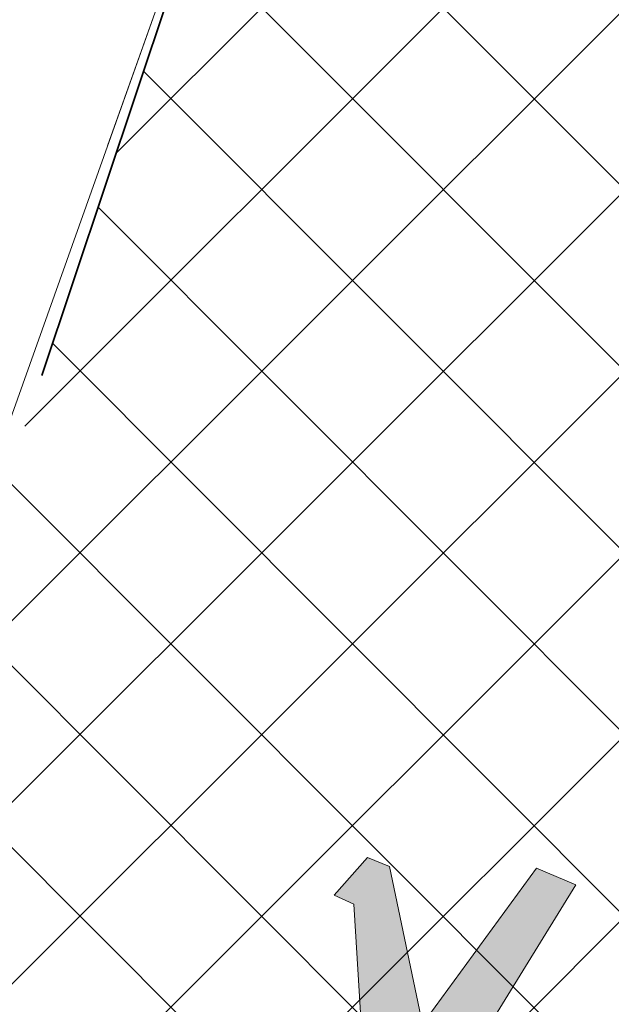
# Model space of a CAD drawing. Header units: metres. Extents: x 6599594 to 6600699, y 5687867 to 5691114.
# Tile 53 of 256: x 6599849.57 to 6599850.61, y 5688574.54 to 5688576.26. Entities that reach past the tile are written whole.
import ezdxf

# ---------------------------------------------------------------- set-up
doc = ezdxf.new("R2010")
doc.units = ezdxf.units.M
doc.header["$MEASUREMENT"] = 0
for name, pattern in [('1', [0]), ('BUG', [1.5, 1, -0.5]), ('L_0_04', [1.5, 1, -0.5])]:
    doc.linetypes.add(name, pattern=pattern)
doc.layers.get('0').update_dxf_attribs({"color": 253, "linetype": 'CONTINUOUS', "lineweight": 13})
doc.layers.add('__gaPoziome', color=7, linetype='CONTINUOUS')
for name, color, linetype, lineweight in [('_kolor chodnik', 50, '1', 5), ('_kolor jezdnia', 4, '1', 0), ('_kolor zjazdy kostka', 7, '1', 5), ('_kolor ścieżka @ 1', 10, '1', 0), ('_obrzeze', 10, 'BUG', 35), ('OT_Komunikacja', 7, 'CONTINUOUS', 0), ('OT_ZagospodarowanieTerenu', 7, 'CONTINUOUS', 0)]:
    doc.layers.add(name, color=color, linetype=linetype, lineweight=lineweight)
pattern_1 = [(45, (0, 0), (-0.1414213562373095, 0.1414213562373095), []), (135, (0, 0), (-0.1414213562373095, -0.1414213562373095), [])]

# ---------------------------------------------------------------- blocks, each defined once
blk = doc.blocks.new('*U1227')
at = {"linetype": 'Continuous', "lineweight": 0}
h = blk.add_hatch(color=0, dxfattribs=at)
h.dxf.hatch_style = 1
h.paths.add_polyline_path([(-0.116898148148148, 0.7962962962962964), (-0.0694962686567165, 1.067164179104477), (0.1899633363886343, 0.6755270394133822), (0.2128681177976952, 0.6933418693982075), (0.3284982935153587, 0.6264931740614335), (0.4138225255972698, 0.6552901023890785), (0.3402366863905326, 0.3609467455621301), (0.3700591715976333, 0.3542366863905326), (0.2862707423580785, 0.0190829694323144), (0.3604550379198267, 0.0124593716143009), (0.46875, 0.333333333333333), (0.6070254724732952, 0.0875102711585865), (0.6483957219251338, 0.0838903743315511), (0.6842105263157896, 0.1644736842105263), (0.6469622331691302, 0.1691297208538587), (0.5643382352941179, 0.38235294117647), (0.6096590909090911, 0.5636363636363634), (0.690032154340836, 0.4072347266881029), (0.752906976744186, 0.4316860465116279), (0.6037063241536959, 0.7300873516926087), (0.4688801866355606, 0.7520100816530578), (0.332278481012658, 0.6922468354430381), (0.2375565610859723, 0.7443438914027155), (-0.0285714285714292, 1.217460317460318), (-0.1562500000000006, 1.3203125), (-0.242537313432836, 1.324626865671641), (-0.4399999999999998, 1.24), (-0.4999999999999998, 1.000000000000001), (-0.5456656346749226, 0.6346749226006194), (-0.5, 0.63125), (-0.42919921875, 0.9062500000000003), (-0.4485436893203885, 0.6586407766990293), (-0.4309715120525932, 0.6573228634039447), (-0.4889705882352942, -1e-16), (-0.38125, 0), (-0.2730263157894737, 0.6184210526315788), (-0.115625, 0.0937499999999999), (-0.0161830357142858, 0.0937499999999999), (0.0315845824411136, 0.2007494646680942), (-0.0239923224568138, 0.2245681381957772)])
at = {"color": 0, "linetype": 'Continuous', "lineweight": 0}
for points in [[(0.648395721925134, 0.0838903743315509), (0.6842105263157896, 0.1644736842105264), (0.64696223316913, 0.1691297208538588), (0.5643382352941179, 0.3823529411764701)], [(0.3402366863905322, 0.3609467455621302), (0.3700591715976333, 0.3542366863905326), (0.2862707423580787, 0.0190829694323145), (0.3604550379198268, 0.0124593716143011), (0.46875, 0.3333333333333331)], [(0.46875, 0.3333333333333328), (0.607025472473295, 0.0875102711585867), (0.648395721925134, 0.0838903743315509)]]:
    blk.add_lwpolyline(points, dxfattribs=at)

msp = doc.modelspace()

# ---------------------------------------------------------------- hatches: boundary and pattern name
at = {"layer": '_kolor chodnik'}
h = msp.add_hatch(dxfattribs=at)
h.set_pattern_fill('ANSI37', color=256, scale=1.6)
h.set_pattern_definition(pattern_1)
h.paths.add_polyline_path([(6599849.938171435, 5688542.085872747), (6599852.232147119, 5688548.938742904), (6599853.573135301, 5688548.489851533), (6599853.827082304, 5688549.248475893), (6599851.793849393, 5688549.929093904), (6599849.895278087, 5688548.982823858), (6599847.823506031, 5688542.793750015)])
edge = h.paths.add_edge_path()
edge.add_line((6600018.106075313, 5689087.454911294), (6600022.42781917, 5689091.229234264))
edge.add_line((6600022.42781917, 5689091.229234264), (6600020.233254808, 5689093.742094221))
edge.add_line((6600020.233254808, 5689093.742094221), (6600017.159471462, 5689091.057656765))
edge.add_arc((6600023.275194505, 5689085.385140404), 8.34143334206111, 137.1531558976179, 148.8016577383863)
edge.add_line((6600016.140105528, 5689089.706021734), (6600018.106075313, 5689087.454911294))
h.paths.add_polyline_path([(6600038.501784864, 5689187.59229436), (6600037.906968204, 5689187.700586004), (6600037.638296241, 5689186.224843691), (6600038.240083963, 5689186.115282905)])
h.paths.add_polyline_path([(6600069.098302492, 5689360.276020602), (6600068.321239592, 5689360.413462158), (6600068.064048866, 5689358.936495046), (6600068.836639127, 5689358.799546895)])
h.paths.add_polyline_path([(6600082.393785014, 5689362.950258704), (6600082.941124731, 5689366.103121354), (6600081.481377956, 5689366.361351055), (6600080.923159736, 5689363.210828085)])
h.paths.add_polyline_path([(6600074.022236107, 5689388.065861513), (6600072.983907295, 5689388.249860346), (6600072.723374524, 5689386.772538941), (6600073.760538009, 5689386.588865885)])
h.paths.add_polyline_path([(6600105.602402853, 5689486.45426531), (6600106.738797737, 5689489.760539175), (6600105.28818975, 5689490.281952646), (6600104.132785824, 5689486.965912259)])
h.paths.add_polyline_path([(6600132.519778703, 5689678.737346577), (6600131.636986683, 5689678.922259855), (6600131.330470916, 5689677.453953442), (6600132.212256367, 5689677.269208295)])
h.paths.add_polyline_path([(6600156.649397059, 5689798.7449027), (6600156.48800471, 5689797.95886096), (6600157.450195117, 5689797.757316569), (6600157.615023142, 5689798.542205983)])
h.paths.add_polyline_path([(6600189.055358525, 5689948.643107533), (6600187.902868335, 5689948.884512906), (6600187.600024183, 5689947.417400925), (6600188.748131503, 5689947.176379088)])
edge = h.paths.add_edge_path()
edge.add_line((6600204.459383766, 5690032.969035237), (6600204.153258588, 5690031.227801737))
edge.add_arc((6600202.328347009, 5690027.299936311), 4.331100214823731, 41.853001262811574, 65.08011546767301, ccw=False)
edge.add_arc((6600032.903931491, 5690051.979071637), 174.020003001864, 352.8070218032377, 353.495463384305)
edge.add_arc((6600202.372679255, 5690027.343587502), 5.999999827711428, 55.12102442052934, 69.64815978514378)
edge = h.paths.add_edge_path()
edge.add_line((6600205.046027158, 5690040.265402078), (6600204.972740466, 5690038.483452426))
edge.add_arc((6600203.986269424, 5690044.401803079), 5.999999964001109, 279.4630688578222, 294.9140560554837)
edge.add_line((6600206.513819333, 5690038.960158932), (6600206.607027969, 5690041.030672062))
edge.add_arc((6600203.986269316, 5690044.401803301), 4.270000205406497, 284.3702444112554, 307.86193139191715, ccw=False)
edge = h.paths.add_edge_path()
edge.add_arc((6600203.547470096, 5690044.558759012), 6.446878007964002, 324.43500910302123, 356.20133685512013, ccw=False)
edge.add_arc((6600203.986269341, 5690044.401803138), 6.000000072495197, 323.2169970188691, 357.4193489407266)
h.paths.add_polyline_path([(6600208.910055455, 5690121.713696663), (6600208.146285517, 5690121.748120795), (6600207.125602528, 5690121.794124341), (6600209.971605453, 5690121.665851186)])
edge = h.paths.add_edge_path()
edge.add_line((6600238.769818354, 5690481.648294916), (6600240.338176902, 5690490.87374652))
edge.add_line((6600240.338176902, 5690490.87374652), (6600241.251295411, 5690510.829461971))
edge.add_line((6600241.251295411, 5690510.829461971), (6600239.524022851, 5690510.928942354))
edge.add_line((6600239.524022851, 5690510.928942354), (6600238.633343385, 5690491.167757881))
edge.add_line((6600238.633343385, 5690491.167757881), (6600234.579716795, 5690467.661262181))
edge.add_line((6600234.579716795, 5690467.661262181), (6600234.449796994, 5690464.966873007))
edge.add_arc((6600242.443669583, 5690464.607462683), 8.001948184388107, 177.4256737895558, 268.2543056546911)
edge.add_line((6600242.199903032, 5690456.609228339), (6600242.216657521, 5690457.359274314))
edge.add_line((6600242.216657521, 5690457.359274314), (6600242.305257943, 5690458.836738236))
edge.add_arc((6600242.444504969, 5690464.607952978), 5.772894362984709, 177.0298084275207, 268.6178439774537, ccw=False)
edge.add_line((6600236.679365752, 5690464.907083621), (6600236.951876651, 5690470.95443634))
edge.add_line((6600236.951876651, 5690470.95443634), (6600238.15078669, 5690478.210832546))
edge.add_line((6600238.15078669, 5690478.210832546), (6600238.769818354, 5690481.648294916))
h.paths.add_polyline_path([(6600238.769818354, 5690481.648294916), (6600238.15078669, 5690478.210832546), (6600239.670056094, 5690477.930590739), (6600240.266710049, 5690481.376366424)])
edge = h.paths.add_edge_path()
edge.add_line((6600223.366500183, 5690460.339976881), (6600223.278629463, 5690457.997544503))
edge.add_arc((6600220.967166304, 5690465.656339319), 7.999999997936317, 286.7940807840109, 300.2738222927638)
edge.add_line((6600225.000231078, 5690458.747331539), (6600225.240084, 5690461.623695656))
edge.add_arc((6600221.105749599, 5690465.648640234), 5.76999998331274, 293.06724424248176, 315.7681070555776, ccw=False)
edge = h.paths.add_edge_path()
edge.add_arc((6600220.025145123, 5690444.676291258), 5.770000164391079, 37.996647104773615, 59.94382588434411, ccw=False)
edge.add_line((6600224.572175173, 5690448.22839199), (6600224.817793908, 5690451.081798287))
edge.add_arc((6600220.025145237, 5690444.676291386), 7.999999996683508, 53.19588653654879, 68.15166733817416)
edge.add_line((6600223.00235276, 5690452.101669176), (6600222.91504296, 5690449.670427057))
edge = h.paths.add_edge_path()
edge.add_arc((6600221.105749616, 5690465.648640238), 7.999999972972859, 328.0222308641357, 357.0132597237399)
edge.add_line((6600229.094882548, 5690465.23180147), (6600229.218816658, 5690467.593604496))
edge.add_line((6600229.218816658, 5690467.593604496), (6600228.218919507, 5690467.645774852))
edge.add_line((6600228.218919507, 5690467.645774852), (6600227.891778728, 5690461.411918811))
h.paths.add_polyline_path([(6600200.980142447, 5690012.236744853), (6600202.317278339, 5690011.956662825), (6600202.522293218, 5690012.935421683), (6600201.182321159, 5690013.216097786)])
h.paths.add_polyline_path([(6600196.457878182, 5689983.98337835), (6600195.202332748, 5689984.246370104), (6600194.899091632, 5689982.777335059), (6600196.150355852, 5689982.515240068)])
edge = h.paths.add_edge_path()
edge.add_line((6600112.305909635, 5689517.991018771), (6600112.691041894, 5689519.807934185))
edge.add_line((6600112.691041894, 5689519.807934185), (6600113.245521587, 5689522.423769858))
edge.add_line((6600113.245521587, 5689522.423769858), (6600111.553124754, 5689522.782507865))
edge.add_line((6600111.553124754, 5689522.782507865), (6600107.405864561, 5689503.21722655))
edge.add_line((6600107.405864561, 5689503.21722655), (6600099.494506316, 5689480.361667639))
edge.add_line((6600099.494506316, 5689480.361667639), (6600099.182814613, 5689478.891218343))
edge.add_arc((6600107.008997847, 5689477.232359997), 8.000059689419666, 168.0325629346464, 257.7529108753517)
edge.add_line((6600105.311960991, 5689469.414366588), (6600105.784990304, 5689471.593619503))
edge.add_arc((6600107.008927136, 5689477.232314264), 5.769999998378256, 168.0321375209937, 257.7533362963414, ccw=False)
edge.add_line((6600101.364343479, 5689478.42879883), (6600101.647245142, 5689479.76342708))
edge.add_line((6600101.647245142, 5689479.76342708), (6600104.132785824, 5689486.965912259))
edge.add_line((6600104.132785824, 5689486.965912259), (6600105.28818975, 5689490.281952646))
edge.add_line((6600105.28818975, 5689490.281952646), (6600108.240043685, 5689498.809726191))
edge.add_line((6600108.240043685, 5689498.809726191), (6600112.305909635, 5689517.991018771))
h.paths.add_polyline_path([(6600136.009573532, 5689645.499114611), (6600138.333647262, 5689645.012304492), (6600138.661671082, 5689646.578318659), (6600134.869459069, 5689647.372651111)])
at = {"layer": '_kolor jezdnia'}
h = msp.add_hatch(dxfattribs=at)
h.set_pattern_fill('ANSI37', color=4, scale=3.5)
h.set_pattern_definition([(45, (0, 0), (-0.3093592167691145, 0.3093592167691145), []), (135, (0, 0), (-0.3093592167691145, -0.3093592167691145), [])])
edge = h.paths.add_edge_path()
edge.add_line((6599833.066047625, 5688539.933393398), (6599850.649511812, 5688527.983462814))
edge.add_arc((6599857.337592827, 5688536.653968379), 10.95025544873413, 169.5012687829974, 232.3548431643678, ccw=False)
edge.add_arc((6599858.085851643, 5688536.618142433), 11.69295282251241, 162.2507788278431, 169.9967502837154, ccw=False)
edge.add_line((6599846.949484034, 5688540.182754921), (6599847.823506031, 5688542.793750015))
edge.add_line((6599847.823506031, 5688542.793750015), (6599849.895278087, 5688548.982823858))
edge.add_line((6599849.895278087, 5688548.982823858), (6599852.434748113, 5688556.56906746))
edge.add_line((6599852.434748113, 5688556.56906746), (6599928.48625871, 5688783.760284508))
edge.add_line((6599928.48625871, 5688783.760284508), (6599931.025728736, 5688791.34652811))
edge.add_line((6599931.025728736, 5688791.34652811), (6599996.657773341, 5688987.411326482))
edge.add_line((6599996.657773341, 5688987.411326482), (6599999.197243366, 5688994.997570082))
edge.add_line((6599999.197243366, 5688994.997570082), (6600021.930100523, 5689062.908193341))
edge.add_line((6600021.930100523, 5689062.908193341), (6600017.620224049, 5689067.371531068))
edge.add_line((6600017.620224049, 5689067.371531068), (6600016.714558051, 5689064.654078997))
edge.add_line((6600016.714558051, 5689064.654078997), (6600012.423620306, 5689051.835617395))
edge.add_line((6600012.423620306, 5689051.835617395), (6600009.884150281, 5689044.249373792))
edge.add_line((6600009.884150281, 5689044.249373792), (6599977.53516164, 5688947.612159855))
edge.add_line((6599977.53516164, 5688947.612159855), (6599974.995691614, 5688940.025916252))
edge.add_line((6599974.995691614, 5688940.025916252), (6599942.096912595, 5688841.746295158))
edge.add_line((6599942.096912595, 5688841.746295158), (6599939.557442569, 5688834.160051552))
edge.add_line((6599939.557442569, 5688834.160051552), (6599882.679288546, 5688664.246042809))
edge.add_line((6599882.679288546, 5688664.246042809), (6599880.139818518, 5688656.659799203))
edge.add_line((6599880.139818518, 5688656.659799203), (6599852.46454386, 5688573.984527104))
edge.add_line((6599852.46454386, 5688573.984527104), (6599842.470137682, 5688544.127903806))
edge.add_arc((6599835.706422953, 5688546.652910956), 7.219660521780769, 248.5480913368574, 339.52856074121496, ccw=False)
h.paths.add_polyline_path([(6600044.653202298, 5689172.271628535), (6600046.276244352, 5689181.431901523), (6600047.759199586, 5689189.801539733), (6600051.0603021, 5689208.432603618), (6600052.368792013, 5689215.817578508), (6600054.808584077, 5689229.587499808), (6600056.11707399, 5689236.972474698), (6600057.346666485, 5689243.912161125), (6600058.655146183, 5689251.297078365), (6600058.831439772, 5689252.292060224), (6600060.098987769, 5689259.445963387), (6600060.139929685, 5689259.677035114), (6600061.407468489, 5689266.830886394), (6600072.329030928, 5689328.470998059), (6600073.637511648, 5689335.855921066), (6600077.337304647, 5689356.73715072), (6600078.820259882, 5689365.106788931), (6600081.142794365, 5689378.214921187), (6600082.538516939, 5689386.092227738), (6600095.187867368, 5689457.483787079), (6600091.082877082, 5689465.8405575), (6600089.043088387, 5689454.328211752), (6600087.870641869, 5689447.711051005), (6600087.560133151, 5689445.958573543), (6600086.562151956, 5689440.326076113), (6600082.433200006, 5689417.022719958), (6600080.95024477, 5689408.65308175), (6600077.202698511, 5689387.502337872), (6600075.719743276, 5689379.132699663), (6600073.469199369, 5689366.430874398), (6600071.986244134, 5689358.061236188), (6600069.98686466, 5689346.776955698), (6600068.591142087, 5689338.899649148), (6600065.559290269, 5689321.78820693), (6600064.163567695, 5689313.910900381), (6600059.719426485, 5689288.828650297), (6600058.323703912, 5689280.951343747), (6600057.563846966, 5689276.662793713), (6600056.168124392, 5689268.785487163), (6600054.804920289, 5689261.091711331), (6600053.409197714, 5689253.21440478), (6600053.264817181, 5689252.399536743), (6600051.869094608, 5689244.522230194), (6600051.183555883, 5689240.653124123), (6600049.787833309, 5689232.775817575), (6600046.593849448, 5689214.749319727), (6600045.198126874, 5689206.872013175), (6600044.41754409, 5689202.466488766), (6600042.934588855, 5689194.096850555), (6600036.429952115, 5689157.38538759), (6600034.946996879, 5689149.01574938), (6600030.579776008, 5689124.367629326), (6600027.529365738, 5689107.151445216), (6600024.895072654, 5689094.014582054), (6600030.583685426, 5689094.264316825), (6600032.945013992, 5689106.191885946), (6600043.170247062, 5689163.901990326)])
edge = h.paths.add_edge_path()
edge.add_line((6600111.106812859, 5689535.144351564), (6600111.256844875, 5689535.85214863))
edge.add_line((6600111.256844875, 5689535.85214863), (6600112.915748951, 5689543.678261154))
edge.add_line((6600112.915748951, 5689543.678261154), (6600117.304772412, 5689564.384094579))
edge.add_line((6600117.304772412, 5689564.384094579), (6600119.067357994, 5689572.699339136))
edge.add_line((6600119.067357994, 5689572.699339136), (6600120.087667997, 5689577.512794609))
edge.add_line((6600120.087667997, 5689577.512794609), (6600121.642890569, 5689584.849775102))
edge.add_line((6600121.642890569, 5689584.849775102), (6600128.436769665, 5689616.900852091))
edge.add_line((6600128.436769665, 5689616.900852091), (6600129.991992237, 5689624.237832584))
edge.add_line((6600129.991992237, 5689624.237832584), (6600132.660554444, 5689636.827148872))
edge.add_line((6600132.660554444, 5689636.827148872), (6600133.208838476, 5689639.444704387))
edge.add_line((6600133.208838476, 5689639.444704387), (6600134.848957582, 5689647.274775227))
edge.add_line((6600134.848957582, 5689647.274775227), (6600138.97649476, 5689666.979995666))
edge.add_line((6600138.97649476, 5689666.979995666), (6600140.51410642, 5689674.320687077))
edge.add_line((6600140.51410642, 5689674.320687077), (6600145.209128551, 5689696.735129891))
edge.add_line((6600145.209128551, 5689696.735129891), (6600146.746740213, 5689704.075821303))
edge.add_line((6600146.746740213, 5689704.075821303), (6600151.462308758, 5689726.588354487))
edge.add_line((6600151.462308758, 5689726.588354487), (6600152.999920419, 5689733.929045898))
edge.add_line((6600152.999920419, 5689733.929045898), (6600155.244070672, 5689744.642813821))
edge.add_line((6600155.244070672, 5689744.642813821), (6600156.781682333, 5689751.983505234))
edge.add_line((6600156.781682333, 5689751.983505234), (6600161.635515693, 5689775.156126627))
edge.add_line((6600161.635515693, 5689775.156126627), (6600163.378142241, 5689783.475576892))
edge.add_line((6600163.378142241, 5689783.475576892), (6600163.850769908, 5689785.731942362))
edge.add_line((6600163.850769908, 5689785.731942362), (6600167.028500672, 5689800.902704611))
edge.add_line((6600167.028500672, 5689800.902704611), (6600179.49088801, 5689860.399222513))
edge.add_line((6600179.49088801, 5689860.399222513), (6600181.233514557, 5689868.718672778))
edge.add_line((6600181.233514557, 5689868.718672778), (6600181.84713393, 5689871.648144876))
edge.add_line((6600181.84713393, 5689871.648144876), (6600183.384745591, 5689878.988836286))
edge.add_line((6600183.384745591, 5689878.988836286), (6600184.935818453, 5689886.393792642))
edge.add_line((6600184.935818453, 5689886.393792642), (6600186.575937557, 5689894.223863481))
edge.add_line((6600186.575937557, 5689894.223863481), (6600194.05133812, 5689929.912074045))
edge.add_line((6600194.05133812, 5689929.912074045), (6600195.691457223, 5689937.742144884))
edge.add_line((6600195.691457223, 5689937.742144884), (6600202.915799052, 5689972.231779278))
edge.add_line((6600202.915799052, 5689972.231779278), (6600204.555918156, 5689980.061850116))
edge.add_line((6600204.555918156, 5689980.061850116), (6600206.062781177, 5689987.255744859))
edge.add_line((6600206.062781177, 5689987.255744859), (6600207.702900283, 5689995.085815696))
edge.add_line((6600207.702900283, 5689995.085815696), (6600210.232559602, 5690007.162628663))
edge.add_line((6600210.232559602, 5690007.162628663), (6600211.694938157, 5690014.144150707))
edge.add_arc((6600028.177652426, 5690052.584442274), 187.5000004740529, 348.1696294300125, 357.4195276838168)
edge.add_line((6600215.487522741, 5690044.142720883), (6600208.310270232, 5690026.480446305))
edge.add_arc((6600032.903933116, 5690051.97907145), 177.2500013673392, 348.1696294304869, 351.7289130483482, ccw=False)
edge.add_line((6600206.38894146, 5690015.640182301), (6600205.966941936, 5690013.625519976))
edge.add_line((6600205.966941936, 5690013.625519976), (6600204.326822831, 5690005.795449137))
edge.add_line((6600204.326822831, 5690005.795449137), (6600197.076961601, 5689971.183982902))
edge.add_line((6600197.076961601, 5689971.183982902), (6600195.334335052, 5689962.864532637))
edge.add_line((6600195.334335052, 5689962.864532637), (6600193.44722506, 5689953.855305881))
edge.add_line((6600193.44722506, 5689953.855305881), (6600191.909227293, 5689946.512771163))
edge.add_line((6600191.909227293, 5689946.512771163), (6600185.496844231, 5689915.899498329))
edge.add_line((6600185.496844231, 5689915.899498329), (6600183.856521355, 5689908.068454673))
edge.add_line((6600183.856521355, 5689908.068454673), (6600182.066605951, 5689899.523243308))
edge.add_line((6600182.066605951, 5689899.523243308), (6600180.32407057, 5689891.204228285))
edge.add_line((6600180.32407057, 5689891.204228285), (6600174.320344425, 5689862.541919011))
edge.add_line((6600174.320344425, 5689862.541919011), (6600172.577809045, 5689854.222903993))
edge.add_line((6600172.577809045, 5689854.222903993), (6600163.663810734, 5689811.666703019))
edge.add_line((6600163.663810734, 5689811.666703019), (6600162.023782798, 5689803.837067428))
edge.add_line((6600162.023782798, 5689803.837067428), (6600160.924220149, 5689798.587659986))
edge.add_line((6600160.924220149, 5689798.587659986), (6600159.279208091, 5689790.734229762))
edge.add_line((6600159.279208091, 5689790.734229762), (6600157.107250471, 5689780.365115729))
edge.add_line((6600157.107250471, 5689780.365115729), (6600155.462238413, 5689772.511685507))
edge.add_line((6600155.462238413, 5689772.511685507), (6600153.380318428, 5689762.572418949))
edge.add_line((6600153.380318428, 5689762.572418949), (6600151.735124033, 5689754.718118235))
edge.add_line((6600151.735124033, 5689754.718118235), (6600148.586504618, 5689739.686336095))
edge.add_line((6600148.586504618, 5689739.686336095), (6600146.885007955, 5689731.563243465))
edge.add_line((6600146.885007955, 5689731.563243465), (6600141.75088822, 5689707.052510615))
edge.add_line((6600141.75088822, 5689707.052510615), (6600140.110896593, 5689699.223048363))
edge.add_line((6600140.110896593, 5689699.223048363), (6600133.483561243, 5689667.583574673))
edge.add_line((6600133.483561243, 5689667.583574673), (6600131.860394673, 5689659.834436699))
edge.add_line((6600131.860394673, 5689659.834436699), (6600131.740984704, 5689659.26436315))
edge.add_line((6600131.740984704, 5689659.26436315), (6600130.117814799, 5689651.515209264))
edge.add_line((6600130.117814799, 5689651.515209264), (6600127.27873359, 5689637.961189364))
edge.add_line((6600127.27873359, 5689637.961189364), (6600126.924568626, 5689636.290366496))
edge.add_line((6600126.924568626, 5689636.290366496), (6600125.166244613, 5689627.995226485))
edge.add_line((6600125.166244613, 5689627.995226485), (6600118.009503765, 5689594.232298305))
edge.add_line((6600118.009503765, 5689594.232298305), (6600116.25117975, 5689585.937158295))
edge.add_line((6600116.25117975, 5689585.937158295), (6600113.665314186, 5689573.737975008))
edge.add_line((6600113.665314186, 5689573.737975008), (6600111.898534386, 5689565.402943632))
edge.add_line((6600111.898534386, 5689565.402943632), (6600104.889982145, 5689532.339115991))
edge.add_line((6600104.889982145, 5689532.339115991), (6600103.22663594, 5689524.492047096))
edge.add_line((6600103.22663594, 5689524.492047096), (6600096.623876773, 5689493.342605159))
edge.add_line((6600096.623876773, 5689493.342605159), (6600094.968986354, 5689485.535427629))
edge.add_line((6600094.968986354, 5689485.535427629), (6600094.300101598, 5689482.379870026))
edge.add_line((6600094.300101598, 5689482.379870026), (6600099.182814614, 5689478.891218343))
edge.add_line((6600099.182814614, 5689478.891218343), (6600099.494506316, 5689480.361667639))
edge.add_line((6600099.494506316, 5689480.361667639), (6600111.106812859, 5689535.144351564))
edge = h.paths.add_edge_path()
edge.add_arc((6600239.213891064, 5690851.400367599), 10.00000000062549, -2.8342403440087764, 76.13703556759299, ccw=False)
edge.add_line((6600249.201658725, 5690850.905901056), (6600249.082723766, 5690848.503524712))
edge.add_line((6600249.082723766, 5690848.503524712), (6600247.016487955, 5690806.767468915))
edge.add_line((6600247.016487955, 5690806.767468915), (6600246.092398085, 5690789.152178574))
edge.add_line((6600246.092398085, 5690789.152178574), (6600233.768116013, 5690572.015170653))
edge.add_line((6600233.768116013, 5690572.015170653), (6600228.959056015, 5690465.296202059))
edge.add_line((6600228.959056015, 5690465.296202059), (6600234.588724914, 5690465.017134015))
edge.add_line((6600234.588724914, 5690465.017134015), (6600239.262540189, 5690571.767576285))
edge.add_line((6600239.262540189, 5690571.767576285), (6600252.50503885, 5690806.400146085))
edge.add_line((6600252.50503885, 5690806.400146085), (6600254.569211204, 5690848.094521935))
edge.add_arc((6600262.559425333, 5690847.6989487), 7.999999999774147, 76.13703557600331, 177.1657596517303, ccw=False)
edge.add_line((6600264.476229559, 5690855.465921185), (6600241.609896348, 5690861.109083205))
edge = h.paths.add_edge_path()
edge.add_line((6600250.031475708, 5690451.625307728), (6600250.231741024, 5690455.772579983))
edge.add_line((6600250.231741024, 5690455.772579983), (6600246.257763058, 5690456.417303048))
edge.add_line((6600246.257763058, 5690456.417303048), (6600242.171761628, 5690456.61060902))
edge.add_arc((6600242.563100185, 5690464.586983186), 7.985968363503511, 176.9123644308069, 267.1911945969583, ccw=False)
edge.add_line((6600234.588724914, 5690465.017134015), (6600228.959056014, 5690465.296202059))
edge.add_arc((6600220.965133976, 5690465.657286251), 8.002072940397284, 267.8289300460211, 357.413716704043, ccw=False)
edge.add_line((6600220.661989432, 5690457.660957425), (6600212.406915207, 5690458.119572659))
edge.add_line((6600212.406915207, 5690458.119572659), (6600208.431872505, 5690457.817501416))
edge.add_line((6600208.431872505, 5690457.817501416), (6600208.233912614, 5690454.548331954))
edge.add_line((6600208.233912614, 5690454.548331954), (6600212.129565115, 5690453.127270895))
edge.add_line((6600212.129565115, 5690453.127270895), (6600218.640548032, 5690452.76554962))
edge.add_line((6600218.640548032, 5690452.76554962), (6600216.486747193, 5690452.885205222))
edge.add_line((6600216.486747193, 5690452.885205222), (6600220.468905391, 5690452.663974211))
edge.add_arc((6600220.025145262, 5690444.676291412), 7.99999997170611, -0.3386579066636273, 86.8201700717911, ccw=False)
edge.add_line((6600228.025005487, 5690444.629006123), (6600227.803602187, 5690439.649256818))
edge.add_line((6600227.803602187, 5690439.649256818), (6600226.885525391, 5690435.936828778))
edge.add_line((6600226.885525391, 5690435.936828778), (6600225.534849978, 5690405.967249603))
edge.add_line((6600225.534849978, 5690405.967249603), (6600226.115199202, 5690402.187514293))
edge.add_line((6600226.115199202, 5690402.187514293), (6600213.445139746, 5690121.008786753))
edge.add_line((6600213.445139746, 5690121.008786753), (6600213.352800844, 5690118.960058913))
edge.add_line((6600213.352800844, 5690118.960058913), (6600209.980184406, 5690044.131649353))
edge.add_arc((6600203.98626942, 5690044.401803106), 5.999999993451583, 257.4162346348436, 357.41934921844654, ccw=False)
edge.add_line((6600202.679069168, 5690038.545931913), (6600201.589735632, 5690033.666039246))
edge.add_line((6600201.589735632, 5690033.666039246), (6600203.67987942, 5690033.199458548))
edge.add_arc((6600202.372679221, 5690027.343587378), 5.999999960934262, -8.27108729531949, 77.41623506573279, ccw=False)
edge.add_line((6600208.310270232, 5690026.480446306), (6600215.487522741, 5690044.142720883))
edge.add_line((6600215.487522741, 5690044.142720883), (6600216.199687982, 5690059.9446614))
edge.add_line((6600216.199687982, 5690059.9446614), (6600216.537356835, 5690067.437056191))
edge.add_line((6600216.537356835, 5690067.437056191), (6600223.893528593, 5690230.66011469))
edge.add_line((6600223.893528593, 5690230.66011469), (6600224.231197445, 5690238.152509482))
edge.add_line((6600224.231197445, 5690238.152509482), (6600233.507835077, 5690443.987992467))
edge.add_arc((6600241.499722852, 5690443.627812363), 7.999999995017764, 87.29208981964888, 177.4195277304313, ccw=False)
edge.add_line((6600241.877677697, 5690451.618879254), (6600246.021541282, 5690451.422886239))
edge.add_line((6600246.021541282, 5690451.422886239), (6600246.427694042, 5690451.44338883))
edge.add_line((6600246.427694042, 5690451.44338883), (6600246.79397003, 5690451.461878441))
edge.add_line((6600246.79397003, 5690451.461878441), (6600250.031475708, 5690451.625307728))
edge = h.paths.add_edge_path()
edge.add_line((6600007.33756506, 5689086.20374581), (6600006.980466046, 5689080.740822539))
edge.add_line((6600006.980466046, 5689080.740822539), (6600007.229745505, 5689080.720859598))
edge.add_line((6600007.229745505, 5689080.720859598), (6600008.093335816, 5689080.601653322))
edge.add_line((6600008.093335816, 5689080.601653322), (6600008.702681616, 5689080.53831051))
edge.add_arc((6600008.140193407, 5689070.554142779), 9.999999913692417, -18.557800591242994, 86.77547804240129, ccw=False)
edge.add_line((6600017.620224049, 5689067.371531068), (6600021.930100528, 5689062.908193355))
edge.add_arc((6599734.83819726, 5689159.011261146), 302.7499967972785, 341.4922000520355, 343.8640860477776)
edge.add_arc((6600034.895369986, 5689072.315877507), 9.581213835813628, 98.63328270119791, 164.5273290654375, ccw=False)
edge.add_line((6600033.457137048, 5689081.788529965), (6600033.832640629, 5689081.798737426))
edge.add_line((6600033.832640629, 5689081.798737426), (6600034.422462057, 5689082.05700874))
edge.add_line((6600034.422462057, 5689082.05700874), (6600036.833623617, 5689082.139040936))
edge.add_line((6600036.833623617, 5689082.139040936), (6600036.730225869, 5689087.148851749))
edge.add_line((6600036.730225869, 5689087.148851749), (6600036.579860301, 5689087.134303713))
edge.add_arc((6600036.479565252, 5689093.136286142), 6.002820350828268, 169.1687651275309, 270.9573417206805, ccw=False)
edge.add_line((6600030.583685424, 5689094.264316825), (6600024.895072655, 5689094.014582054))
edge.add_arc((6600015.200558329, 5689096.162123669), 9.929528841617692, 271.0943432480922, 347.5094668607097, ccw=False)
edge.add_arc((6600014.909438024, 5689089.646776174), 3.446070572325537, 264.4236009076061, 278.0194998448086, ccw=False)
edge.add_line((6600014.574573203, 5689086.217014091), (6600014.299554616, 5689086.232508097))
edge.add_line((6600014.299554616, 5689086.232508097), (6600010.474232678, 5689086.448019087))
edge.add_line((6600010.474232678, 5689086.448019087), (6600007.33756506, 5689086.20374581))
edge = h.paths.add_edge_path()
edge.add_line((6600105.490725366, 5689463.953528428), (6600106.927559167, 5689464.047234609))
edge.add_line((6600106.927559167, 5689464.047234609), (6600107.835, 5689468.66))
edge.add_line((6600107.835, 5689468.66), (6600105.311960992, 5689469.414366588))
edge.add_arc((6600107.008997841, 5689477.232359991), 8.000059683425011, 168.0325628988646, 257.75291091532, ccw=False)
edge.add_line((6600099.182814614, 5689478.891218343), (6600094.300101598, 5689482.379870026))
edge.add_arc((6600586.245114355, 5689378.104238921), 502.8750369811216, 168.032376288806, 169.9522165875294)
edge.add_line((6600091.082877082, 5689465.8405575), (6600095.187867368, 5689457.483787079))
edge.add_arc((6600103.065173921, 5689456.088064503), 8.000000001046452, 77.7533362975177, 169.9524553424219, ccw=False)
edge.add_line((6600104.762140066, 5689463.906012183), (6600105.490725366, 5689463.953528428))
at = {"layer": '_kolor zjazdy kostka'}
h = msp.add_hatch(dxfattribs=at)
h.set_pattern_fill('ANSI37', color=256, scale=1.6)
h.set_pattern_definition(pattern_1)
h.paths.add_polyline_path([(6600244.137440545, 5690813.934732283), (6600242.369522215, 5690814.022127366), (6600242.097568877, 5690808.528921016), (6600243.865482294, 5690808.441426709)])
h.paths.add_polyline_path([(6600247.012128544, 5690806.679412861), (6600247.442736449, 5690815.377295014), (6600247.393289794, 5690814.378518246), (6600247.113277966, 5690808.722537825)])
h.paths.add_polyline_path([(6600242.297085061, 5690788.088808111), (6600240.958726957, 5690788.155683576), (6600240.648818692, 5690782.664569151), (6600241.987258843, 5690782.599147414)])
h.paths.add_polyline_path([(6600245.558275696, 5690780.919298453), (6600246.037231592, 5690789.405686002), (6600244.985820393, 5690788.453468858), (6600244.612601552, 5690781.981345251)])
h.paths.add_polyline_path([(6600241.348405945, 5690723.711515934), (6600242.272017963, 5690722.691689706), (6600242.749709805, 5690731.155680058), (6600241.698138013, 5690730.203317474), (6600241.472690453, 5690726.27550499)])
h.paths.add_polyline_path([(6600225.772794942, 5690394.589141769), (6600224.731429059, 5690393.637598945), (6600224.461246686, 5690387.644646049), (6600225.412923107, 5690386.603142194)])
h.paths.add_polyline_path([(6600223.012390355, 5690333.280720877), (6600223.372595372, 5690341.272607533), (6600222.32835346, 5690340.318436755), (6600222.058239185, 5690334.324941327)])
h.paths.add_polyline_path([(6600215.496388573, 5690166.390602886), (6600215.856593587, 5690174.382489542), (6600214.812834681, 5690173.428760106), (6600214.542018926, 5690167.435062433)])
h.paths.add_polyline_path([(6600212.446537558, 5690121.053392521), (6600213.399499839, 5690120.010473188), (6600213.788744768, 5690128.503024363), (6600212.745135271, 5690127.54943145)])
h.paths.add_polyline_path([(6600209.977420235, 5690121.665589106), (6600210.225142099, 5690127.162117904), (6600207.346107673, 5690127.291879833), (6600207.119593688, 5690121.794395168)])
h.paths.add_polyline_path([(6600207.950178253, 5690070.725854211), (6600204.880846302, 5690070.828947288), (6600204.643784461, 5690065.333808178), (6600207.702521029, 5690065.204598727)])
h.paths.add_polyline_path([(6600200.981479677, 5690012.236464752), (6600199.969248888, 5690007.339980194), (6600201.282587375, 5690007.064882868), (6600202.31726072, 5690011.956666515)])
h.paths.add_polyline_path([(6600193.613960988, 5689970.406358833), (6600192.398010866, 5689970.660657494), (6600191.286205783, 5689965.274578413), (6600192.486379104, 5689965.023185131)])
h.paths.add_polyline_path([(6600189.061271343, 5689948.671423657), (6600189.98413328, 5689953.050774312), (6600188.818902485, 5689953.32186217), (6600187.908781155, 5689948.91282903)])
h.paths.add_polyline_path([(6600180.976201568, 5689915.317449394), (6600179.952861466, 5689910.421322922), (6600181.008474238, 5689910.200199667), (6600182.033843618, 5689915.09540201)])
h.paths.add_polyline_path([(6600176.508279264, 5689893.538690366), (6600177.476023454, 5689893.335973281), (6600178.603605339, 5689898.719146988), (6600177.636002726, 5689898.922290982)])
h.paths.add_polyline_path([(6600179.28182965, 5689859.401159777), (6600180.522246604, 5689860.211927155), (6600181.057490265, 5689860.561775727), (6600183.598022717, 5689860.029600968), (6600184.726606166, 5689865.412570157), (6600182.186324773, 5689865.943033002), (6600181.604764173, 5689866.832779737), (6600181.024456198, 5689867.720610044)])
h.paths.add_polyline_path([(6600160.200810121, 5689810.862606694), (6600159.232772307, 5689811.065842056), (6600158.207991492, 5689806.171529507), (6600159.175735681, 5689805.968812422)])
h.paths.add_polyline_path([(6600156.49391753, 5689797.987177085), (6600155.463416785, 5689793.068691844), (6600156.431160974, 5689792.865974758), (6600157.461419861, 5689797.784520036)])
edge = h.paths.add_edge_path()
edge.add_arc((6600173.111981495, 5689800.679690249), 5.999999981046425, 204.673115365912, 239.5411154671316, ccw=False)
edge.add_arc((6600173.162096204, 5689800.685330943), 6.047914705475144, 168.3203586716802, 204.5234866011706, ccw=False)
edge.add_line((6600167.239404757, 5689801.9096668), (6600163.651667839, 5689784.781499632))
edge.add_arc((6600169.524220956, 5689783.551410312), 5.999999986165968, 139.2146049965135, 168.1696294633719, ccw=False)
edge.add_arc((6600169.524220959, 5689783.551410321), 5.999999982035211, 96.80962310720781, 139.2146050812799, ccw=False)
edge.add_line((6600168.812796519, 5689789.509083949), (6600170.070461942, 5689795.507731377))
h.paths.add_polyline_path([(6600163.526364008, 5689776.866746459), (6600166.051243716, 5689776.337874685), (6600167.179826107, 5689781.720838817), (6600164.653945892, 5689782.249920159), (6600163.941148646, 5689783.340449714), (6600163.493329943, 5689784.025580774), (6600161.750703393, 5689775.706130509), (6600162.438017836, 5689776.155376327)])
h.paths.add_polyline_path([(6600152.614191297, 5689774.643430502), (6600153.639138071, 5689779.536616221), (6600152.646757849, 5689779.744928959), (6600151.646447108, 5689774.846147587)])
h.paths.add_polyline_path([(6600150.121074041, 5689767.466820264), (6600148.177624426, 5689758.16795459), (6600149.115997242, 5689757.971390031), (6600151.066362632, 5689767.268392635)])
h.paths.add_polyline_path([(6600142.970741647, 5689739.332500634), (6600141.888449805, 5689734.142420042), (6600144.036614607, 5689733.695518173), (6600145.123068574, 5689738.882330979)])
h.paths.add_polyline_path([(6600136.256357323, 5689701.052153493), (6600137.154085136, 5689700.864096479), (6600138.287960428, 5689706.274871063), (6600137.386492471, 5689706.464182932)])
h.paths.add_polyline_path([(6600130.081494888, 5689667.099389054), (6600129.212847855, 5689667.281639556), (6600128.083282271, 5689661.898895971), (6600128.953953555, 5689661.716447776)])
h.paths.add_polyline_path([(6600128.397394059, 5689659.030340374), (6600127.554144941, 5689659.207226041), (6600126.49340855, 5689653.810049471), (6600127.269860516, 5689653.647397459)])
h.paths.add_polyline_path([(6600134.990411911, 5689640.633636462), (6600137.30714639, 5689640.148363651), (6600138.339560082, 5689645.040620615), (6600136.015486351, 5689645.500958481), (6600135.435178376, 5689646.388788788), (6600134.8548704, 5689647.276619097), (6600133.214751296, 5689639.446548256), (6600134.102581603, 5689640.026856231)])
h.paths.add_polyline_path([(6600122.164164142, 5689634.294831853), (6600121.024067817, 5689628.914244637), (6600122.015114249, 5689628.705875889), (6600123.155614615, 5689634.086346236)])
h.paths.add_polyline_path([(6600114.54207576, 5689593.450769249), (6600113.493359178, 5689593.398339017), (6600112.364315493, 5689588.045694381), (6600113.29076438, 5689587.54753241)])
h.paths.add_polyline_path([(6600110.194543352, 5689572.941097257), (6600109.20781945, 5689573.148880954), (6600108.067717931, 5689567.768269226), (6600109.05014319, 5689567.535215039)])
h.paths.add_polyline_path([(6600119.083213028, 5689565.540446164), (6600119.089125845, 5689565.542290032), (6600121.462438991, 5689565.065690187), (6600122.598093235, 5689570.447168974), (6600120.229622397, 5689570.949214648), (6600119.651446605, 5689571.8119627), (6600119.073270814, 5689572.727655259), (6600117.310757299, 5689564.412754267)])
h.paths.add_polyline_path([(6600101.698666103, 5689532.937884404), (6600100.730666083, 5689533.141679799), (6600099.694214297, 5689528.250234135), (6600100.669121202, 5689528.045267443)])
h.paths.add_polyline_path([(6600094.064021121, 5689496.827028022), (6600093.080194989, 5689497.033910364), (6600092.036590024, 5689492.143967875), (6600093.038865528, 5689491.933250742)])
h.paths.add_polyline_path([(6600083.709836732, 5689453.74980843), (6600082.738586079, 5689448.336231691), (6600084.647281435, 5689448.027407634), (6600085.606840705, 5689453.416583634)])
h.paths.add_polyline_path([(6600084.434394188, 5689446.82589514), (6600083.348896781, 5689447.018140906), (6600082.567374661, 5689442.58660872), (6600083.649300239, 5689442.394910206)])
h.paths.add_polyline_path([(6600078.04194071, 5689410.721110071), (6600078.996952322, 5689416.137564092), (6600078.054833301, 5689416.304853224), (6600077.111232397, 5689410.886043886)])
h.paths.add_polyline_path([(6600072.911565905, 5689386.768652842), (6600071.960466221, 5689381.312635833), (6600072.800073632, 5689381.16322159), (6600073.766450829, 5689386.590709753)])
h.paths.add_polyline_path([(6600082.887400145, 5689379.432062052), (6600085.278102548, 5689379.03494316), (6600086.160383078, 5689383.956496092), (6600083.759726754, 5689384.355378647), (6600083.152078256, 5689385.224725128), (6600082.544429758, 5689386.094071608), (6600081.148707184, 5689378.216765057), (6600082.018053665, 5689378.824413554)])
h.paths.add_polyline_path([(6600080.731401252, 5689363.247695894), (6600080.041469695, 5689363.369939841), (6600079.433821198, 5689364.239286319), (6600078.8261727, 5689365.1086328), (6600077.343217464, 5689356.73899459), (6600078.212563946, 5689357.346643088), (6600079.081910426, 5689357.954291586), (6600081.429189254, 5689357.564866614), (6600082.388748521, 5689362.980514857)])
h.paths.add_polyline_path([(6600069.104215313, 5689360.304336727), (6600070.063917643, 5689365.720487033), (6600069.2708267, 5689365.861009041), (6600068.327152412, 5689360.441778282)])
h.paths.add_polyline_path([(6600066.550616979, 5689345.891799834), (6600065.546169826, 5689346.069805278), (6600064.677796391, 5689341.145792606), (6600065.678290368, 5689340.968483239)])
h.paths.add_polyline_path([(6600061.138656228, 5689321.077501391), (6600060.270282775, 5689316.15348863), (6600061.250715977, 5689315.979734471), (6600062.127590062, 5689320.902245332)])
h.paths.add_polyline_path([(6600055.325252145, 5689288.11325564), (6600054.456878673, 5689283.189242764), (6600055.410852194, 5689283.020177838), (6600056.283178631, 5689287.917022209)])
h.paths.add_polyline_path([(6600048.045675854, 5689182.819289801), (6600050.371939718, 5689182.407116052), (6600051.31444535, 5689187.67761207), (6600048.980409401, 5689188.064690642), (6600048.372760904, 5689188.934037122), (6600047.765112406, 5689189.803383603), (6600046.306982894, 5689181.603992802), (6600046.972918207, 5689182.069462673)])
h.paths.add_polyline_path([(6600040.943690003, 5689201.374141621), (6600039.339175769, 5689201.66987967), (6600038.429882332, 5689196.244216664), (6600039.984130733, 5689195.958493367)])
h.paths.add_polyline_path([(6600032.993704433, 5689156.473759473), (6600032.278185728, 5689156.600537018), (6600031.299242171, 5689151.188930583), (6600032.034145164, 5689151.058111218)])
h.paths.add_polyline_path([(6600026.309179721, 5689123.603833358), (6600025.417362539, 5689118.683970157), (6600026.271201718, 5689118.532684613), (6600027.143528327, 5689123.456001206)])
h.paths.add_polyline_path([(6600013.302986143, 5689054.462576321), (6600015.842456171, 5689062.048819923), (6600014.576741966, 5689061.417973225), (6600012.672139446, 5689055.728290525)])
h.paths.add_polyline_path([(6599974.547216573, 5688938.686171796), (6599977.086686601, 5688946.272415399), (6599975.820972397, 5688945.641568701), (6599973.916369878, 5688939.951886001)])
h.paths.add_polyline_path([(6599942.102825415, 5688841.748139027), (6599940.837111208, 5688841.117292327), (6599938.932508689, 5688835.427609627), (6599939.563355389, 5688834.161895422)])
h.paths.add_polyline_path([(6599882.685201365, 5688664.247886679), (6599881.419487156, 5688663.617039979), (6599879.514884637, 5688657.927357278), (6599880.145731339, 5688656.661643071)])
h.paths.add_polyline_path([(6599851.799762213, 5688549.930937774), (6599853.832995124, 5688549.250319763), (6599855.42016389, 5688553.991722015), (6599853.386930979, 5688554.672340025), (6599852.913795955, 5688555.621625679), (6599852.440660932, 5688556.570911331), (6599849.901190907, 5688548.984667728)])
h.paths.add_polyline_path([(6600233.581687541, 5690586.458647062), (6600234.520016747, 5690585.337735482), (6600234.976631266, 5690593.428266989), (6600233.922640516, 5690592.499827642)])
h.paths.add_polyline_path([(6600231.72837122, 5690526.750719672), (6600230.676277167, 5690525.793817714), (6600230.420013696, 5690519.782861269), (6600231.363586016, 5690518.655686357)])
h.paths.add_polyline_path([(6600237.577122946, 5690639.505119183), (6600236.516490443, 5690638.540451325), (6600236.176926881, 5690632.541599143), (6600237.1204992, 5690631.41442423)])
h.paths.add_polyline_path([(6600238.927801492, 5690681.139540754), (6600239.8637879, 5690680.021427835), (6600240.320411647, 5690688.112122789), (6600239.268317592, 5690687.155220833)])
h.paths.add_polyline_path([(6600218.12228406, 5690224.814875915), (6600217.079933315, 5690223.86243318), (6600216.809648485, 5690217.865326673), (6600217.762143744, 5690216.822918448)])
h.paths.add_polyline_path([(6600219.363739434, 5690274.535639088), (6600220.31588625, 5690273.493612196), (6600220.675810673, 5690281.480778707), (6600219.633750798, 5690280.528598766)])
h.paths.add_polyline_path([(6600168.759867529, 5689856.554734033), (6600169.729143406, 5689856.3516961), (6600170.857343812, 5689861.737822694), (6600169.889741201, 5689861.940966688)])
h.paths.add_polyline_path([(6600168.841833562, 5689852.115601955), (6600167.871405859, 5689852.319339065), (6600166.844894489, 5689847.425845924), (6600167.816759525, 5689847.221809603)])
at = {"layer": '_kolor ścieżka @ 1'}
h = msp.add_hatch(dxfattribs=at)
h.set_pattern_fill('ANSI37', color=10, scale=1.8)
h.set_pattern_definition([(45, (0, 0), (-0.1590990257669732, 0.1590990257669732), []), (135, (0, 0), (-0.1590990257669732, -0.1590990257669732), [])])
edge = h.paths.add_edge_path()
edge.add_line((6599877.145262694, 5688659.244027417), (6599854.614951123, 5688591.938475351))
edge.add_line((6599854.614951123, 5688591.938475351), (6599854.214414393, 5688589.387325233))
edge.add_line((6599854.214414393, 5688589.387325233), (6599839.435327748, 5688545.233719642))
edge.add_arc((6599834.523035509, 5688547.748213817), 5.518450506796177, 246.51508714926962, 332.8930934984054, ccw=False)
edge.add_line((6599832.323891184, 5688542.686883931), (6599836.925902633, 5688539.594394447))
edge.add_arc((6599835.881373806, 5688546.52869976), 7.012533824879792, 278.5661808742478, 339.9794081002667)
edge.add_line((6599842.470137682, 5688544.127903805), (6599857.359687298, 5688588.607952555))
edge.add_line((6599857.359687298, 5688588.607952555), (6599857.303782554, 5688591.591210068))
edge.add_line((6599857.303782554, 5688591.591210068), (6599879.508971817, 5688657.925513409))
edge.add_line((6599879.508971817, 5688657.925513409), (6599879.193548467, 5688658.558370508))
edge.add_line((6599879.193548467, 5688658.558370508), (6599877.145262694, 5688659.244027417))
h.paths.add_polyline_path([(6599879.193548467, 5688658.558370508), (6599879.508971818, 5688657.925513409), (6599881.413574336, 5688663.615196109), (6599880.780717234, 5688663.299772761), (6599878.732431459, 5688663.985429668), (6599877.145262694, 5688659.244027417)])
h.paths.add_polyline_path([(6599938.92659587, 5688835.425765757), (6599938.611172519, 5688836.058622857), (6599936.562886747, 5688836.744279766), (6599878.732431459, 5688663.985429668), (6599880.780717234, 5688663.299772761), (6599881.413574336, 5688663.615196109)])
h.paths.add_polyline_path([(6599974.364844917, 5688941.291630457), (6599974.049421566, 5688941.924487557), (6599972.001135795, 5688942.610144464), (6599936.562886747, 5688836.744279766), (6599938.611172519, 5688836.058622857), (6599938.92659587, 5688835.425765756)])
h.paths.add_polyline_path([(6599974.049421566, 5688941.924487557), (6599974.364844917, 5688941.291630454), (6600009.253303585, 5689045.515087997), (6600008.937880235, 5689046.147945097), (6600006.889594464, 5689046.833602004), (6599972.001135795, 5688942.610144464)])
h.paths.add_polyline_path([(6600008.937880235, 5689046.147945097), (6600009.253303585, 5689045.515087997), (6600011.157906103, 5689051.204770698), (6600010.525049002, 5689050.889347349), (6600008.476763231, 5689051.575004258), (6600006.889594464, 5689046.833602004)])
edge = h.paths.add_edge_path()
edge.add_arc((6599858.085851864, 5688536.618142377), 11.69295304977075, 162.2507788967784, 169.9967501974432)
edge.add_line((6599846.570656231, 5688538.649255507), (6599849.824991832, 5688528.706403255))
edge.add_line((6599849.824991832, 5688528.706403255), (6599853.13552, 5688528.731057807))
edge.add_line((6599853.13552, 5688528.731057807), (6599849.868997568, 5688538.728963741))
edge.add_line((6599849.868997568, 5688538.728963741), (6599850.886451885, 5688541.768438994))
edge.add_line((6599850.886451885, 5688541.768438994), (6599849.938171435, 5688542.085872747))
edge.add_line((6599849.938171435, 5688542.085872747), (6599847.823506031, 5688542.793750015))
edge.add_line((6599847.823506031, 5688542.793750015), (6599846.949484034, 5688540.182754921))
edge = h.paths.add_edge_path()
edge.add_arc((6600008.743460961, 5689068.123037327), 7.659999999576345, 341.4922000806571, 372.1491631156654)
edge.add_line((6600016.231900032, 5689069.735141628), (6600014.371922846, 5689078.374983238))
edge.add_arc((6600008.140193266, 5689070.554142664), 10.00000004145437, 51.45178747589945, 78.26461791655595)
edge.add_line((6600010.174112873, 5689080.345116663), (6600010.018184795, 5689077.57739322))
edge.add_arc((6600009.814745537, 5689075.098871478), 2.486856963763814, 14.594442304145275, 85.30763078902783, ccw=False)
edge.add_line((6600012.221360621, 5689075.725498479), (6600013.747330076, 5689068.63716722))
edge.add_line((6600013.747330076, 5689068.63716722), (6600013.596857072, 5689066.921144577))
edge.add_line((6600013.596857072, 5689066.921144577), (6600008.476763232, 5689051.575004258))
edge.add_line((6600008.476763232, 5689051.575004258), (6600010.525049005, 5689050.889347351))
edge.add_line((6600010.525049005, 5689050.889347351), (6600011.157906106, 5689051.204770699))
edge.add_line((6600011.157906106, 5689051.204770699), (6600016.007289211, 5689065.69149478))

# ---------------------------------------------------------------- linework, layer by layer
at = {"layer": '_obrzeze'}
msp.add_line((6599854.214414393, 5688589.387325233), (6599839.435327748, 5688545.233719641), dxfattribs=at)
at = {"layer": 'OT_Komunikacja', "linetype": 'Continuous', "flags": 128}
msp.add_lwpolyline([(6599878.981, 5688655.683), (6599868.447999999, 5688623.589), (6599858.769999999, 5688594.447999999), (6599845.537999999, 5688556.17), (6599844.546, 5688552.024999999), (6599842.476, 5688546.32), (6599839.493000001, 5688542.383999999), (6599837.595, 5688541.227), (6599835.97, 5688540.678), (6599834.282, 5688540.762), (6599829.178999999, 5688544.226), (6599826.356, 5688546.16), (6599826.955000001, 5688547.581), (6599834.1, 5688542.950000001), (6599836.006, 5688543.043), (6599837.389000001, 5688543.914), (6599839.562, 5688546.82), (6599841.946999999, 5688552.874), (6599842.963999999, 5688557.031), (6599856.478, 5688595.014000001), (6599858.376000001, 5688600.173999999), (6599866.536, 5688624.141), (6599877.057, 5688656.064999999)], dxfattribs=at)
at = {"layer": 'OT_ZagospodarowanieTerenu', "linetype": 'L_0_04', "flags": 128}
msp.add_lwpolyline([(6599826.955000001, 5688547.581), (6599838.105000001, 5688583.514), (6599858.376000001, 5688600.173999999), (6599856.478, 5688595.014000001), (6599842.963999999, 5688557.031), (6599841.946999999, 5688552.874), (6599839.562, 5688546.82), (6599837.389000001, 5688543.914), (6599836.006, 5688543.043), (6599834.1, 5688542.950000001)], close=True, dxfattribs=at)

# ---------------------------------------------------------------- block references
at = {"layer": '__gaPoziome', "color": 182, "rotation": 162.4183208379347}
msp.add_blockref('*U1227', (6599850.826277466, 5688574.676598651), dxfattribs=at)

doc.saveas('drawing.dxf')
